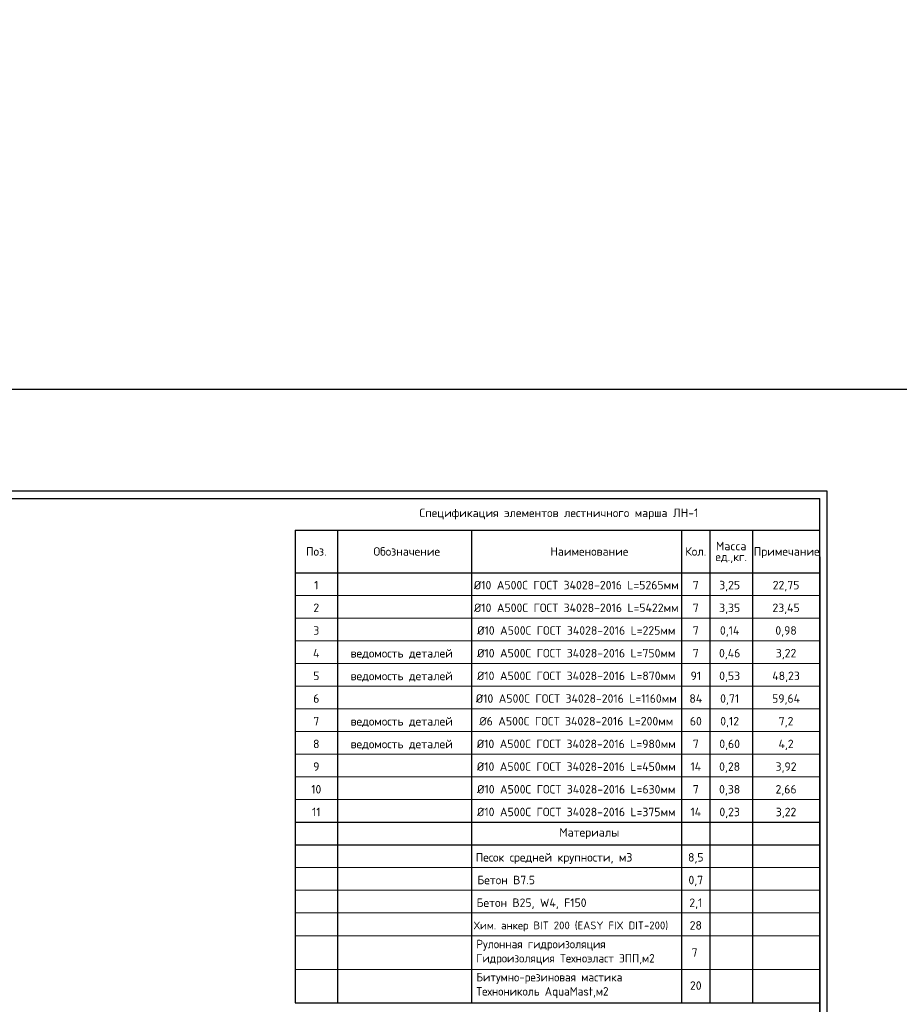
# Model space of a CAD drawing. Header units: millimetres. Extents: x 125896 to 2572636, y -120305 to 130347.
# Tile 39 of 256: x 323814 to 354815, y -92364 to -57642. Entities that reach past the tile are written whole.
import ezdxf
from ezdxf.enums import TextEntityAlignment as Align

# ---------------------------------------------------------------- set-up
doc = ezdxf.new("R2010")
doc.units = ezdxf.units.MM
doc.layers.add('11', color=7, linetype='Continuous')
doc.layers.add('Столовая - обозначения', color=7, linetype='Continuous')
for name, color, linetype, lineweight in [('Размеры', 9, 'Continuous', 15), ('Столовая Двери и окна', 7, 'Continuous', 15), ('ТЕКСТ', 7, 'Continuous', 15)]:
    doc.layers.add(name, color=color, linetype=linetype, lineweight=lineweight)
doc.styles.add('GOST-2.304_Type-B', font='GOST Common.ttf')
doc.styles.get("Standard").update_dxf_attribs({"font": 'isocpeur.ttf'})
doc.styles.add('ГОСТ', font='isocpeur.ttf')

# ---------------------------------------------------------------- blocks, each defined once
blk = doc.blocks.new('Штамп')
at = {"layer": '11'}
for p, q in [((311470, 126228), (252070, 126228)), ((311470, 84178), (311470, 126228))]:
    blk.add_line(p, q, dxfattribs=at)
at = {"layer": '11', "lineweight": 30}
for p in [(254210, 125978), (311220, 84428)]:
    blk.add_line(p, (311220, 125978), dxfattribs=at)

msp = doc.modelspace()

# ---------------------------------------------------------------- linework, layer by layer
at = {"color": 18, "lineweight": 30, "true_color": 0x000000, "transparency": 33554687}
for p, q in [((333516.4, -75643.9), (352016.4, -75643.9)), ((333516.4, -75643.9), (333516.4, -92306.5)), ((335016.4, -75643.9), (335016.4, -92306.5)), ((339736.4, -75643.9), (339736.4, -92306.5)), ((347140, -75643.9), (347140, -92306.5)), ((348140, -75643.9), (348140, -92306.5)), ((349640, -75643.9), (349640, -92306.5)), ((352016.4, -76586.5), (352016.4, -88083.7)), ((333516.4, -77143.9), (352016.4, -77143.9)), ((352016.4, -78086.5), (352016.4, -103330.9)), ((333516.4, -85943.9), (352016.4, -85943.9)), ((333516.4, -86743.9), (352016.4, -86743.9)), ((352016.4, -90208.6), (352016.4, -100403.6)), ((333516.4, -92306.5), (352016.4, -92306.5))]:
    msp.add_line(p, q, dxfattribs=at)
at = {"layer": 'Размеры', "color": 18, "true_color": 0x000000}
for p, q in [((333516.4, -77943.9), (352016.4, -77943.9)), ((333516.4, -78743.9), (352016.4, -78743.9)), ((333516.4, -79543.9), (352016.4, -79543.9)), ((333516.4, -80343.9), (352016.4, -80343.9)), ((333516.4, -81143.9), (352016.4, -81143.9)), ((333516.4, -81943.9), (352016.4, -81943.9)), ((333516.4, -82743.9), (352016.4, -82743.9)), ((333516.4, -83543.9), (352016.4, -83543.9)), ((333516.4, -84343.9), (352016.4, -84343.9)), ((333516.4, -85143.9), (352016.4, -85143.9)), ((333516.4, -87543.9), (352016.4, -87543.9)), ((333516.4, -88343.9), (352016.4, -88343.9)), ((333516.4, -89143.9), (352016.4, -89143.9)), ((333516.4, -89943.9), (352016.4, -89943.9)), ((333516.4, -91141.2), (352016.4, -91141.2))]:
    msp.add_line(p, q, dxfattribs=at)
at = {"layer": 'Столовая Двери и окна', "color": 3, "lineweight": 30}
for points in [[(209562.5, -70673.1), (525770.9, -70673.1), (525770.9, 75920.9), (209562.5, 75920.9)], [(209562.5, -70673.1), (525770.9, -70673.1), (525770.9, -120304.7), (209562.5, -120304.7)]]:
    msp.add_lwpolyline(points, close=True, dxfattribs=at)

# ---------------------------------------------------------------- block references
at = {"layer": 'Столовая - обозначения', "color": 252, "lineweight": 20, "true_color": 0x939598}
msp.add_blockref('Штамп', (40796.7, -200500.5), dxfattribs=at)

# ---------------------------------------------------------------- texts
at = {"insert": (226281.3, -87218.1), "char_height": 250, "attachment_point": 1, "style": 'ГОСТ'}
msp.add_mtext_dynamic_manual_height_columns('\\A1;\\pi9384.38;{\\H1.5152x;\\P\\pi1250;Общие указания\\P\\pi250;}1.^IРабочая документация разработана в соответствии с заданием на проектирование, требованиями действующих технических регламентов, стандартов, сводов правил и других документов, содержащих установленные требования.\\P2.^IРабочая документация выполнена в соответствии со следующими нормативными и техническими документами:\\P-^IСП 20.13330.2016 "Нагрузки и Воздействия";\\P-^IСП 63.13330.2012 "Бетонные и железобетонные конструкции. Основные положения";\\P-^IСП 22.13330.2016 "Основания зданий и сооружений";\\P-^IСП 45.13330.2012 "Земляные сооружения, основания и фундаменты".\\P3.   За относительную отметку 0,000 принята отметка чистого пола первого этажа.\\P4.^IПеречень видов работ, для которых необходимо составлять акты освидетельствования скрытых работ:\\P-^Iармирование конструкций;\\P-^Iосвидетельствование опалубки перед бетонированием;\\P-^Iвыполнение сварочных работ;\\P-^Iотбор контрольных проб бетона;\\P-^Iсоответствие законченных железобетонных конструкций проекту с отображением качества работ;\\P-^Iустройство монолитных конструкций, выполняемых в зимнее время;  \\P\\pi0;  -    устройство гидроизоляции;\\P\\pi250;-^Iуплотнение грунтов и обратную засыпку.\\PЗапрещается выполнение последующих работ при отсутствии актов освидетельствования предшествующих скрытых работ во всех случаях.\\P\\pi0;        5. Проект рассчитан на производство работ в период положительных температур. В случае выполнения работ при отрицательных температурах необходимо выполнять требования СНиП часть 3 по производству работ и ППР.\\P        6. При минимальной температуре воздуха до минус 15°С допускается: выдерживание бетона в конструкции методом термоса, при предварительном разогреве бетонной смеси, форсированный электроразогрев бетона в конструкции с повторным уплотнением.\\P\\pi250;При минимальной температуре воздуха до минус 25°С допускается: обогрев бетона в греющей опалубке с помощью низкотемпературных электронагревателей, электродный сквозной прогрев бетона, электрообогрев с помощью греющего провода.\\P\\pi0;7. При отрицательной температуре воздуха уплотнение грунта обратной засыпки в траншеях должно \\Pосуществляться до достижения коэффициента уплотнения 0,98. \\PВремя уплотнения грунта в зависимости от температуры воздуха: \\P\\pi250;-^Iпри t{\\H0.7x;\\So^ ;}-5, 90-120 минут; при t{\\H0.7x;\\So^ ;\\H1.42857x;-10, 60-90 минут; }при t{\\H0.7x;\\So^ ;\\H1.42857x;-20, 40-60 минут; }при t{\\H0.7x;\\So^ ;\\H1.42857x;-30, 20-30 минут;\\P\\pi0;Работы по выполнению насыпей и обратных засыпок при отрицательных температурах должны производить с учетом следующих требований:\\P\\pi250;-^Iподготовку поверхности (основания) насыпи и обратных засыпок следует выполнять с полным удалением снега, льда, промерзшего слоя слабого и пучинистого грунта на всю его глубину;\\P-^Iотсыпку в насыпь и обратные засыпки грунтов необходимо производить при их природной влажности и в талом состоянии с содержанием комьев мерзлого грунта, не превышающим требований, приведенных в приложении М СП 45.13330.2017. Свод правил. Земляные сооружения, основания и фундаменты., и, как правило, на не промерзшие ранее отсыпанные и уплотненные слои. В отдельных случаях при согласовании с автором проекта допускается грунты отсыпать на непучинистые грунты, промерзшие на глубину не более 15 см;\\P-^Iпри пониженной влажности отсыпанных грунтов для их уплотнения следует применять более тяжелое грунтоуплотняющее оборудование; \\P-^Iработы по отсыпке и уплотнению каждого слоя должны выполнять в течение одной рабочей смены; - при выполнении насыпей из глинистых грунтов при обильном снеговыпадении все работы должны быть прекращены; - перерывы в работах по выполнению насыпей и обратных засыпок допускаются только при условиях, что за время перерыва глубина промерзания ранее уплотненных пучинистых грунтов не превысит 15 см или на время перерыва ранее уплотненные грунты утепляются специальными средствами (например, маловлажным рыхлым грунтом, который в последующем удаляется); - все работы по отсыпке грунтов и их уплотнению выполняют с повышенной интенсивностью.}', width=20474.372, gutter_width=5800, heights=[24436.9], dxfattribs=at)
at = {"layer": 'ТЕКСТ', "lineweight": 25}
for s, height, p in [('Спецификация элементов лестничного марша ЛН-1', 300, (342815.8, -75034.2, -3.4)), ('Поз.', 300, (334266.4, -76393.9)), ('Обозначение', 300, (337455.7, -76393.9)), ('Наименование', 300, (343890, -76393.9)), ('Кол.', 300, (347640, -76393.9)), ('Macca', 300, (348890, -76203.9)), ('Примечание', 300, (350845.2, -76393.9)), ('ед.,кг.', 300, (348890, -76583.9)), ('%%C10 A500С ГОСТ 34028-2016 L=5265мм', 300, (343430, -77581.2)), ('3,25', 300, (348835.2, -77581.2)), ('22,75', 300, (350823.3, -77581.2)), ('1', 300, (334266.4, -77581.2)), ('7', 300, (347642.3, -77581.2)), ('2', 300, (334266.4, -78381.2)), ('%%C10 A500С ГОСТ 34028-2016 L=5422мм', 300, (343430, -78381.2)), ('7', 300, (347642.3, -78381.2)), ('3,35', 300, (348835.2, -78381.2)), ('23,45', 300, (350823.3, -78381.2)), ('3', 300, (334266.4, -79181.2)), ('%%C10 A500С ГОСТ 34028-2016 L=225мм', 300, (343430, -79181.2)), ('7', 300, (347642.3, -79181.2)), ('0,14', 300, (348835.2, -79181.2)), ('0,98', 300, (350823.3, -79181.2)), ('4', 300, (334266.4, -79981.2)), ('ведомость деталей', 300, (337278.2, -79985.9)), ('%%C10 A500С ГОСТ 34028-2016 L=750мм', 300, (343430, -79981.2)), ('7', 300, (347642.3, -79981.2)), ('0,46', 300, (348835.2, -79981.2)), ('3,22', 300, (350823.3, -79981.2)), ('5', 300, (334266.4, -80781.2)), ('ведомость деталей', 300, (337278.2, -80785.9)), ('%%C10 A500С ГОСТ 34028-2016 L=870мм', 300, (343430, -80781.2)), ('91', 300, (347642.3, -80781.2)), ('0,53', 300, (348835.2, -80781.2)), ('48,23', 300, (350823.3, -80781.2)), ('6', 300, (334266.4, -81581.2)), ('%%C10 A500С ГОСТ 34028-2016 L=1160мм', 300, (343430, -81581.2)), ('84', 300, (347642.3, -81581.2)), ('0,71', 300, (348835.2, -81581.2)), ('59,64', 300, (350823.3, -81581.2)), ('7', 300, (334266.4, -82381.2)), ('ведомость деталей', 300, (337278.2, -82385.9)), ('%%C6 A500С ГОСТ 34028-2016 L=200мм', 300, (343430, -82381.2)), ('60', 300, (347642.3, -82381.2)), ('0,12', 300, (348835.2, -82381.2)), ('7,2', 300, (350823.3, -82381.2)), ('8', 300, (334266.4, -83181.2)), ('ведомость деталей', 300, (337278.2, -83185.9)), ('%%C10 A500С ГОСТ 34028-2016 L=980мм', 300, (343430, -83181.2)), ('7', 300, (347642.3, -83181.2)), ('0,60', 300, (348835.2, -83181.2)), ('4,2', 300, (350823.3, -83181.2)), ('9', 300, (334266.4, -83981.2)), ('%%C10 A500С ГОСТ 34028-2016 L=450мм', 300, (343430, -83981.2)), ('14', 300, (347642.3, -83981.2)), ('0,28', 300, (348835.2, -83981.2)), ('3,92', 300, (350823.3, -83981.2)), ('10', 300, (334266.4, -84781.2)), ('%%C10 A500С ГОСТ 34028-2016 L=630мм', 300, (343430, -84781.2)), ('7', 300, (347642.3, -84781.2)), ('0,38', 300, (348835.2, -84781.2)), ('2,66', 300, (350823.3, -84781.2)), ('11', 300, (334266.4, -85581.2)), ('%%C10 A500С ГОСТ 34028-2016 L=375мм', 300, (343430, -85581.2)), ('14', 300, (347642.3, -85581.2)), ('0,23', 300, (348835.2, -85581.2)), ('3,22', 300, (350823.3, -85581.2)), ('Материалы', 300, (343890, -86300.5)), ('Песок средней крупности, м3', 300, (342645.8, -87181.2)), ('8,5', 300, (347642.3, -87181.2)), ('Бетон В7.5', 300, (340957.4, -87981.2)), ('0,7', 300, (347642.3, -87981.2)), ('Бетон В25, W4, F150', 300, (341853.1, -88781.2)), ('2,1', 300, (347642.3, -88781.2)), ('Хим. анкер BIT 200 (EASY FIX DIT-200)', 275, (343244.4, -89581.2)), ('28', 300, (347642.3, -89581.2)), ('7', 300, (347601.3, -90536.3)), ('20', 300, (347642.3, -91703.6))]:
    msp.add_text(s, height=height, dxfattribs=at).set_placement(p, align=Align.MIDDLE_CENTER)
at = {"layer": 'ТЕКСТ', "ltscale": 100, "char_height": 300, "width": 18254.641, "attachment_point": 1, "style": 'GOST-2.304_Type-B'}
for s, insert in [('\\pt7200;Рулонная гидроизоляция \\PГидроизоляция Техноэласт ЭПП,м2', (339907.8, -90090.1)), ('Битумно-резиновая мастика \\PТехнониколь AquaMast,м2', (339907.8, -91257.5))]:
    msp.add_mtext(s, dxfattribs=dict(at, insert=insert))

doc.saveas('drawing.dxf')
